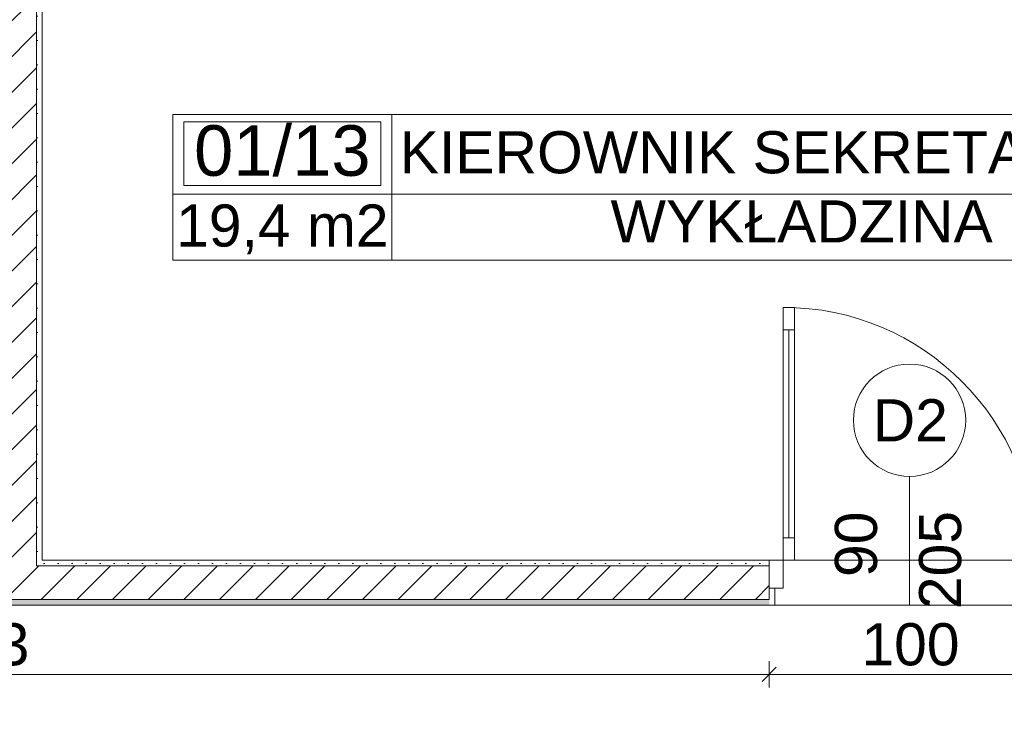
# Model space of a CAD drawing. Header units: millimetres. Extents: x -126905 to -83905, y -179170 to 5194.
# Tile 63 of 70: x -100912 to -97404, y -96585 to -94062. Entities that reach past the tile are written whole.
import ezdxf
from ezdxf.enums import TextEntityAlignment as Align

# ---------------------------------------------------------------- set-up
doc = ezdxf.new("R2010")
doc.units = ezdxf.units.MM
doc.header["$MEASUREMENT"] = 0
for name, color, linetype, lineweight in [('Nowe_Drzwi Archicad_Nr_pióra__3', 7, 'Continuous', 13), ('Nowe_Konstrukcja - Ściany zew_Nr_pióra__21', 7, 'Continuous', 20), ('Nowe_Konstrukcja - Ściany zew_Nr_pióra__3', 7, 'Continuous', 13), ('Nowe_Wymiarowanie - Ogólne_Nr_pióra__42', 8, 'Continuous', 25), ('Nowe_Znaczniki drzwi Archicada_Nr_pióra__2', 8, 'Continuous', 15), ('Nowe_Znaczniki drzwi Archicada_Nr_pióra__7', 7, 'Continuous', 35)]:
    doc.layers.add(name, color=color, linetype=linetype, lineweight=lineweight)
for name, color, linetype in [('Nowe_Elementy Modelu - Strefy', 7, 'Continuous'), ('Nowe_Konstrukcja - Ściany zew', 7, 'Continuous'), ('Nowe_Wymiarowanie - Ogólne', 7, 'Continuous'), ('Nowe_Znaczniki drzwi Archicada', 7, 'Continuous')]:
    doc.layers.add(name, color=color, linetype=linetype)
for name, color, linetype, lineweight, true_color in [('Nowe_Elementy Modelu - Strefy_Nr_pióra__121', 7, 'Continuous', 0, 0xd5e3e3), ('Nowe_Konstrukcja - Ściany zew_Nr_pióra__23', 7, 'Continuous', 13, 0x858585), ('Nowe_Metryczki pomieszczeń Archicada_Nr_pióra__81', 7, 'Continuous', 13, 0x6a6a6a), ('Nowe_Wymiarowanie - Ogólne_Nr_pióra__81', 7, 'Continuous', 13, 0x6a6a6a), ('Nowe_Znaczniki drzwi Archicada_Nr_pióra__81', 7, 'Continuous', 13, 0x6a6a6a)]:
    doc.layers.add(name, color=color, linetype=linetype, lineweight=lineweight, true_color=true_color)
doc.styles.add('STYL_AUTOMATYCZNY_1', font='arial.ttf')
doc.styles.add('STYL_AUTOMATYCZNY_2', font='arial.ttf')
doc.dimstyles.new('STYL_AUTOMATYCZNY__1', dxfattribs={"dimtxt": 150, "dimasz": 47.5, "dimexe": 0.18, "dimexo": 0.0625, "dimgap": 0, "dimtad": 1, "dimtih": 1, "dimtoh": 1, "dimdec": 0, "dimlfac": 0.1, "dimzin": 0, "dimdsep": 46, "dimtxsty": 'STYL_AUTOMATYCZNY_1', "dimblk": 'ARROWHEAD_6', "dimblk1": 'ARROWHEAD_6', "dimblk2": 'ARROWHEAD_6', "dimcen": 0.09, "dimse1": 1, "dimse2": 1, "dimclrd": 256, "dimclre": 256, "dimclrt": 8, "dimazin": 0, "dimtfac": 1, "dimtdec": 4, "dimtmove": 0, "dimatfit": 3, "dimfxl": 0, "dimtolj": 1, "dimtzin": 0, "dimarcsym": 0})
doc.dimstyles.new('STYL_AUTOMATYCZNY__2', dxfattribs={"dimtxt": 150, "dimasz": 47.5, "dimexe": 0.18, "dimexo": 0.0625, "dimgap": 0, "dimtad": 1, "dimdec": 0, "dimlfac": 0.1, "dimzin": 0, "dimdsep": 46, "dimtxsty": 'STYL_AUTOMATYCZNY_1', "dimblk": 'ARROWHEAD_6', "dimblk1": 'ARROWHEAD_6', "dimblk2": 'ARROWHEAD_6', "dimcen": 0.09, "dimse1": 1, "dimse2": 1, "dimclrd": 256, "dimclre": 256, "dimclrt": 8, "dimazin": 0, "dimtfac": 1, "dimtdec": 4, "dimtmove": 0, "dimatfit": 3, "dimfxl": 0, "dimtolj": 1, "dimtzin": 0, "dimarcsym": 0})
doc.dimstyles.new('STYL_AUTOMATYCZNY__3', dxfattribs={"dimtxt": 150, "dimasz": 47.5, "dimexe": 0.18, "dimexo": 0.0625, "dimgap": 0, "dimtad": 1, "dimdec": 0, "dimlfac": 0.1, "dimzin": 0, "dimdsep": 46, "dimtxsty": 'STYL_AUTOMATYCZNY_1', "dimblk": 'ARROWHEAD_6', "dimblk1": 'ARROWHEAD_6', "dimblk2": 'ARROWHEAD_6', "dimcen": 0.09, "dimse1": 1, "dimse2": 1, "dimclrd": 256, "dimclre": 256, "dimclrt": 8, "dimazin": 0, "dimtfac": 1, "dimtdec": 4, "dimtmove": 2, "dimatfit": 3, "dimfxl": 0, "dimtolj": 1, "dimtzin": 0, "dimarcsym": 0})
pattern_1 = [(0, (0, 0), (0, 86.60254), [0, -50]), (0, (25, 43.3), (0, 86.60254), [0, -50])]
pattern_2 = [(45, (0, 0), (-63.63961, 63.63961), [])]

# ---------------------------------------------------------------- blocks, each defined once
blk = doc.blocks.new('KIEROWNIK SEKRETARIATU_01_13_11_1', base_point=(-99585.9, -94683.1))
at = {"layer": 'Nowe_Metryczki pomieszczeń Archicada_Nr_pióra__81', "color": 251, "linetype": 'Continuous', "lineweight": 13, "true_color": 0x6a6a6a}
for p, q in [((-100366.3, -94400.3), (-96665.5, -94400.3)), ((-100366.3, -94918.9), (-100366.3, -94400.3)), ((-99585.9, -94400.3), (-99585.9, -94918.9)), ((-100327.3, -94426.2), (-99624.9, -94426.2)), ((-100327.3, -94652.5), (-100327.3, -94426.2)), ((-99624.9, -94426.2), (-99624.9, -94652.5)), ((-99624.9, -94652.5), (-100327.3, -94652.5)), ((-100366.3, -94683.1), (-96665.5, -94683.1)), ((-96665.5, -94918.9), (-100366.3, -94918.9))]:
    blk.add_line(p, q, dxfattribs=at)
at = {"layer": 'Nowe_Metryczki pomieszczeń Archicada_Nr_pióra__81', "color": 251, "lineweight": 13, "true_color": 0x6a6a6a}
for tag, height, style, p in [('ROOM_NUMBER', 180, 'STYL_AUTOMATYCZNY_2', (-99976.1, -94528.2)), ('ROOM_NAME', 150, 'STYL_AUTOMATYCZNY_1', (-98125.7, -94534.4)), ('floor_f', 150, 'STYL_AUTOMATYCZNY_1', (-98125.7, -94780.6)), ('ROOM_CALC_AREA', 150, 'STYL_AUTOMATYCZNY_1', (-99976.1, -94795.2))]:
    blk.add_attdef(tag, text='', height=height, dxfattribs=dict(at, style=style)).set_placement(p, align=Align.MIDDLE_CENTER)
blk = doc.blocks.new('Drzwi 27')
at = {"layer": 'Nowe_Drzwi Archicad_Nr_pióra__3', "color": 7, "linetype": 'Continuous', "lineweight": 13}
for p, q in [((410, 820), (410, 900)), ((410, 900), (450, 900)), ((450, 900), (450, 820)), ((450, 820), (410, 820)), ((430, 820), (430, 80)), ((410, 0), (410, 80)), ((410, 80), (450, 80)), ((450, 80), (450, 0)), ((-450, 0), (-500, 0)), ((-500, 0), (-500, -100)), ((-500, 0), (-500, -20)), ((-500, 0), (-500, -20)), ((-450, -100), (-450, 0)), ((450, 0), (410, 0)), ((500, 0), (450, 0)), ((450, 0), (450, -100)), ((500, -100), (500, 0)), ((500, 0), (500, -20)), ((500, 0), (500, -20)), ((-500, -20), (-500, -100)), ((-500, -20), (-500, -100)), ((500, -20), (500, -100)), ((500, -20), (500, -100)), ((-500, -100), (-450, -100)), ((-480, -100), (-480, -160)), ((450, -100), (500, -100)), ((480, -100), (480, -160)), ((-500, -160), (-480, -160)), ((500, -160), (480, -160))]:
    blk.add_line(p, q, dxfattribs=at)
at = {"layer": 'Nowe_Drzwi Archicad_Nr_pióra__3', "color": 7, "linetype": 'Continuous', "lineweight": 13, "flags": 128}
for points in [[(430, 820), (430, 80), (410, 80), (410, 820)], [(450, 820), (450, 80), (430, 80), (430, 820)]]:
    blk.add_lwpolyline(points, close=True, dxfattribs=at)
at = {"layer": 'Nowe_Drzwi Archicad_Nr_pióra__3', "color": 7, "linetype": 'Continuous', "lineweight": 13}
blk.add_arc((450, 0), 900, 90, 180, dxfattribs=at)
blk = doc.blocks.new('Znacznik D 27_6')
at = {"layer": 'Nowe_Znaczniki drzwi Archicada_Nr_pióra__2', "color": 8, "linetype": 'Continuous', "lineweight": 15, "flags": 128}
blk.add_lwpolyline([(-200, -658, 1), (200, -658, 1)], format="xyb", close=True, dxfattribs=at)
at = {"layer": 'Nowe_Znaczniki drzwi Archicada_Nr_pióra__81', "color": 251, "linetype": 'Continuous', "lineweight": 13, "true_color": 0x6a6a6a}
blk.add_line((0, -458), (0, 0), dxfattribs=at)
at = {"layer": 'Nowe_Znaczniki drzwi Archicada_Nr_pióra__7', "color": 7, "lineweight": 35, "char_height": 150, "attachment_point": 7, "style": 'STYL_AUTOMATYCZNY_1'}
for s, insert, rotation in [('\\A1;{\\pql;\\pt0;\\fArial|b0|i0|c238|p0;\\W1.000000;205\\fArial|b0|i0|c238|p0;\\W1.000000;\\A1{\\H.66x;\\S^  ;}\\fArial|b0|i0|c238|p0;\\W1.000000;\\fArial|b0|i0|c238|p0;\\W1.000000;}', (-227.5, 14.6), 270), ('\\A1;{\\pql;\\pt0;\\fArial|b0|i0|c238|p0;\\W1.000000;90\\fArial|b0|i0|c238|p0;\\W1.000000;\\A1{\\H.66x;\\S^  ;}\\fArial|b0|i0|c238|p0;\\W1.000000;\\fArial|b0|i0|c238|p0;\\W1.000000;}', (72.5, -99.8), 270), ('\\A1;{\\pql;\\pt0;\\fArial|b0|i0|c238|p0;\\W1.000000;D2\\fArial|b0|i0|c238|p0;\\W1.000000;\\fArial|b0|i0|c238|p0;\\W1.000000;\\fArial|b0|i0|c238|p0;\\W1.000000;}', (131.5, -583), 180)]:
    blk.add_mtext(s, dxfattribs=dict(at, insert=insert, rotation=rotation))
blk = doc.blocks.new('Ściana_10_1', base_point=(-95829.5, -96066.6))
at = {"layer": 'Nowe_Konstrukcja - Ściany zew_Nr_pióra__23', "linetype": 'Continuous', "lineweight": 13, "true_color": 0x858585}
h = blk.add_hatch(dxfattribs=at)
h.set_pattern_fill('Tynk_0001', color=252, style=0, pattern_type=2)
h.set_pattern_definition(pattern_1)
h.paths.add_polyline_path([(-100851.9, -96006.6), (-100831.9, -96006.6), (-100831.9, -95986.6), (-100851.9, -95986.6)])
h = blk.add_hatch(dxfattribs=at)
h.set_pattern_fill('Tynk_0001', color=252, style=0, pattern_type=2)
h.set_pattern_definition(pattern_1)
h.paths.add_polyline_path([(-98241, -95986.6), (-100831.9, -95986.6), (-100831.9, -96006.6), (-98241, -96006.6)])
h = blk.add_hatch(dxfattribs=at)
h.set_pattern_fill('Bloczki_ceramiczne_0001', color=252, style=0, pattern_type=2)
h.set_pattern_definition(pattern_2)
h.paths.add_polyline_path([(-100971.9, -96126.6), (-100851.9, -96126.6), (-100851.9, -96006.6), (-100971.9, -96006.6)])
h = blk.add_hatch(dxfattribs=at)
h.set_pattern_fill('Bloczki_ceramiczne_0001', color=252, style=0, pattern_type=2)
h.set_pattern_definition(pattern_2)
h.paths.add_polyline_path([(-100851.9, -96126.6), (-98241, -96126.6), (-98241, -96086.6), (-98241, -96006.6), (-100851.9, -96006.6)])
h = blk.add_hatch(dxfattribs=at)
h.set_pattern_fill('Tynk_0001', color=252, style=0, pattern_type=2)
h.set_pattern_definition(pattern_1)
h.paths.add_polyline_path([(-98221, -96146.6), (-98221, -96086.6), (-98241, -96086.6), (-98241, -96126.6), (-98241, -96146.6)])
h = blk.add_hatch(dxfattribs=at)
h.set_pattern_fill('Tynk_0001', color=252, style=0, pattern_type=2)
h.set_pattern_definition(pattern_1)
h.paths.add_polyline_path([(-103870, -96126.6), (-103870, -96146.6), (-98241, -96146.6), (-98241, -96126.6)])
at = {"layer": 'Nowe_Konstrukcja - Ściany zew_Nr_pióra__21', "color": 7, "linetype": 'Continuous', "lineweight": 20}
for p, q in [((-98241, -95986.6), (-98241, -96006.6)), ((-98241, -96006.6), (-98241, -96086.6)), ((-98241, -96086.6), (-98221, -96086.6)), ((-98221, -96086.6), (-98221, -96146.6)), ((-98241, -96146.6), (-98221, -96146.6))]:
    blk.add_line(p, q, dxfattribs=at)
at = {"layer": 'Nowe_Konstrukcja - Ściany zew_Nr_pióra__21', "color": 7, "linetype": 'Continuous', "lineweight": 20, "flags": 128}
for points in [[(-98241, -95986.6), (-100831.9, -95986.6)], [(-103870, -96146.6), (-98241, -96146.6)]]:
    blk.add_lwpolyline(points, dxfattribs=at)
at = {"layer": 'Nowe_Konstrukcja - Ściany zew_Nr_pióra__3', "color": 7, "linetype": 'Continuous', "lineweight": 13}
for p, q in [((-100851.9, -96006.6), (-100851.9, -95986.6)), ((-98241, -96006.6), (-100851.9, -96006.6)), ((-98241, -96126.6), (-98241, -96086.6)), ((-100971.9, -96126.6), (-100851.9, -96126.6)), ((-100851.9, -96126.6), (-98241, -96126.6))]:
    blk.add_line(p, q, dxfattribs=at)
at = {"layer": 'Nowe_Drzwi Archicad_Nr_pióra__3', "color": 7, "linetype": 'Continuous', "lineweight": 13, "xscale": -0.9999999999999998, "zscale": 1000}
blk.add_blockref('Drzwi 27', (-97741, -95986.6), dxfattribs=at)
at = {"layer": 'Nowe_Znaczniki drzwi Archicada', "color": 251, "lineweight": 13, "true_color": 0x6a6a6a, "rotation": 180}
blk.add_blockref('Znacznik D 27_6', (-97741, -96146.6), dxfattribs=at)
blk = doc.blocks.new('Ściana_23_1', base_point=(-100991.9, -96066.6))
at = {"layer": 'Nowe_Konstrukcja - Ściany zew_Nr_pióra__23', "linetype": 'Continuous', "lineweight": 13, "true_color": 0x858585}
h = blk.add_hatch(dxfattribs=at)
h.set_pattern_fill('Bloczki_ceramiczne_0001', color=252, style=0, pattern_type=2)
h.set_pattern_definition(pattern_2)
h.paths.add_polyline_path([(-100971.9, -92006.6), (-100851.9, -92006.6), (-100851.9, -91986.6), (-100971.9, -91986.6)])
h = blk.add_hatch(dxfattribs=at)
h.set_pattern_fill('Tynk_0001', color=252, style=0, pattern_type=2)
h.set_pattern_definition(pattern_1)
h.paths.add_polyline_path([(-100991.9, -92006.6), (-100991.9, -95986.6), (-100971.9, -95986.6), (-100971.9, -92006.6)])
h = blk.add_hatch(dxfattribs=at)
h.set_pattern_fill('Bloczki_ceramiczne_0001', color=252, style=0, pattern_type=2)
h.set_pattern_definition(pattern_2)
h.paths.add_polyline_path([(-100971.9, -92006.6), (-100971.9, -95986.6), (-100851.9, -95986.6), (-100851.9, -92006.6)])
h = blk.add_hatch(dxfattribs=at)
h.set_pattern_fill('Tynk_0001', color=252, style=0, pattern_type=2)
h.set_pattern_definition(pattern_1)
h.paths.add_polyline_path([(-100831.9, -95986.6), (-100831.9, -92006.6), (-100851.9, -92006.6), (-100851.9, -95986.6)])
h = blk.add_hatch(dxfattribs=at)
h.set_pattern_fill('Bloczki_ceramiczne_0001', color=252, style=0, pattern_type=2)
h.set_pattern_definition(pattern_2)
h.paths.add_polyline_path([(-100971.9, -96006.6), (-100851.9, -96006.6), (-100851.9, -95986.6), (-100971.9, -95986.6)])
at = {"layer": 'Nowe_Konstrukcja - Ściany zew_Nr_pióra__21', "color": 7, "linetype": 'Continuous', "lineweight": 20, "flags": 128}
for points in [[(-100991.9, -92006.6), (-100991.9, -95986.6)], [(-100831.9, -95986.6), (-100831.9, -92006.6)]]:
    blk.add_lwpolyline(points, dxfattribs=at)
at = {"layer": 'Nowe_Konstrukcja - Ściany zew_Nr_pióra__3', "color": 7, "linetype": 'Continuous', "lineweight": 13}
for p, q in [((-100971.9, -91986.6), (-100971.9, -92006.6)), ((-100851.9, -92006.6), (-100851.9, -91986.6)), ((-100971.9, -92006.6), (-100971.9, -95986.6)), ((-100851.9, -95986.6), (-100851.9, -92006.6)), ((-100971.9, -95986.6), (-100971.9, -96006.6)), ((-100851.9, -96006.6), (-100851.9, -95986.6))]:
    blk.add_line(p, q, dxfattribs=at)
blk = doc.blocks.new('*D230')
at = {"layer": 'Nowe_Wymiarowanie - Ogólne_Nr_pióra__81', "color": 251, "linetype": 'Continuous', "lineweight": 13, "true_color": 0x6a6a6a}
for p, q in [((-118409.5, -96778.5), (-118409.5, -96684.8)), ((-95969.5, -96778.5), (-95969.5, -96684.8)), ((-118384.5, -96706.6), (-118434.5, -96756.6)), ((-95994.5, -96756.6), (-95944.5, -96706.6)), ((-118447, -96731.6), (-118409.5, -96731.6)), ((-118409.5, -96731.6), (-95969.5, -96731.6)), ((-95969.5, -96731.6), (-95932, -96731.6))]:
    blk.add_line(p, q, dxfattribs=at)
at = {"layer": 'Nowe_Wymiarowanie - Ogólne_Nr_pióra__42', "color": 8, "lineweight": 25, "insert": (-107446.9, -96701.6), "char_height": 150, "attachment_point": 7, "style": 'STYL_AUTOMATYCZNY_1'}
blk.add_mtext('\\A1;{\\pql;\\fArial|b0|i0|c238|p0;\\W1.000000;2\xa0244}', dxfattribs=at)
blk = doc.blocks.new('ARROWHEAD_6')
at = {"color": 0, "linetype": 'Continuous', "lineweight": 0}
for p, q in [((0, 0), (-1, 0)), ((-0.5, -0.5), (0.5, 0.5))]:
    blk.add_line(p, q, dxfattribs=at)
blk = doc.blocks.new('*D252')
at = {"layer": 'Nowe_Wymiarowanie - Ogólne_Nr_pióra__81', "color": 251, "linetype": 'Continuous', "lineweight": 13, "true_color": 0x6a6a6a}
for p, q in [((-100876.9, -92437.5), (-100826.9, -92387.5)), ((-95974.5, -92437.5), (-95924.5, -92387.5)), ((-95949.5, -92412.5), (-100851.9, -92412.5))]:
    blk.add_line(p, q, dxfattribs=at)
at = {"layer": 'Nowe_Wymiarowanie - Ogólne_Nr_pióra__42', "color": 8, "lineweight": 25, "char_height": 150, "attachment_point": 7, "style": 'STYL_AUTOMATYCZNY_1'}
for s, insert in [('\\A1;{\\pql;\\fArial|b0|i0|c238|p0;\\W1.000000;12}', (-100826.9, -92382.5)), ('\\A1;{\\pql;\\fArial|b0|i0|c238|p0;\\W1.000000;490}', (-98572.3, -92382.5)), ('\\A1;{\\pql;\\fArial|b0|i0|c238|p0;\\W1.000000;24}', (-96223.3, -92382.5))]:
    blk.add_mtext(s, dxfattribs=dict(at, insert=insert))
blk = doc.blocks.new('*D270')
at = {"layer": 'Nowe_Wymiarowanie - Ogólne_Nr_pióra__81', "color": 251, "linetype": 'Continuous', "lineweight": 13, "true_color": 0x6a6a6a}
for p, q in [((-96228.4, -91949.1), (-96228.4, -91986.6)), ((-96275.3, -91986.6), (-96181.5, -91986.6)), ((-96203.4, -92011.6), (-96253.4, -91961.6)), ((-96228.4, -91986.6), (-96228.4, -97746.6)), ((-96203.4, -97771.6), (-96253.4, -97721.6))]:
    blk.add_line(p, q, dxfattribs=at)
at = {"layer": 'Nowe_Wymiarowanie - Ogólne_Nr_pióra__42', "color": 8, "lineweight": 25, "insert": (-96258.4, -95038.2), "char_height": 150, "attachment_point": 7, "rotation": 90, "style": 'STYL_AUTOMATYCZNY_1'}
blk.add_mtext('\\A1;{\\pql;\\fArial|b0|i0|c238|p0;\\W1.000000;576}', dxfattribs=at)
blk = doc.blocks.new('*D271')
at = {"layer": 'Nowe_Wymiarowanie - Ogólne_Nr_pióra__81', "color": 251, "linetype": 'Continuous', "lineweight": 13, "true_color": 0x6a6a6a}
for p, q in [((-96228.4, -91986.6), (-96228.4, -97746.6)), ((-96203.4, -97771.6), (-96253.4, -97721.6)), ((-96275.3, -97746.6), (-96181.5, -97746.6)), ((-96228.4, -97746.6), (-96228.4, -97986.6)), ((-96275.3, -97986.6), (-96181.5, -97986.6)), ((-96203.4, -98011.6), (-96253.4, -97961.6))]:
    blk.add_line(p, q, dxfattribs=at)
blk = doc.blocks.new('*D290')
at = {"layer": 'Nowe_Wymiarowanie - Ogólne_Nr_pióra__81', "color": 251, "linetype": 'Continuous', "lineweight": 13, "true_color": 0x6a6a6a}
for p, q in [((-98266, -96418.2), (-98216, -96368.2)), ((-98241, -96346.4), (-98241, -96440.1)), ((-97266, -96418.2), (-97216, -96368.2)), ((-97241, -96346.4), (-97241, -96440.1)), ((-97241, -96393.2), (-98241, -96393.2)), ((-95949.5, -96393.2), (-97241, -96393.2))]:
    blk.add_line(p, q, dxfattribs=at)
at = {"layer": 'Nowe_Wymiarowanie - Ogólne_Nr_pióra__42', "color": 8, "lineweight": 25, "insert": (-97912.7, -96363.2), "char_height": 150, "attachment_point": 7, "style": 'STYL_AUTOMATYCZNY_1'}
blk.add_mtext('\\A1;{\\pql;\\fArial|b0|i0|c238|p0;\\W1.000000;100}', dxfattribs=at)
blk = doc.blocks.new('*D291')
at = {"layer": 'Nowe_Wymiarowanie - Ogólne_Nr_pióra__81', "color": 251, "linetype": 'Continuous', "lineweight": 13, "true_color": 0x6a6a6a}
for p, q in [((-103895, -96418.2), (-103845, -96368.2)), ((-103870, -96346.4), (-103870, -96440.1)), ((-98266, -96418.2), (-98216, -96368.2)), ((-98241, -96346.4), (-98241, -96440.1)), ((-98241, -96393.2), (-103870, -96393.2)), ((-97241, -96393.2), (-98241, -96393.2))]:
    blk.add_line(p, q, dxfattribs=at)
at = {"layer": 'Nowe_Wymiarowanie - Ogólne_Nr_pióra__42', "color": 8, "lineweight": 25, "insert": (-101227.1, -96363.2), "char_height": 150, "attachment_point": 7, "style": 'STYL_AUTOMATYCZNY_1'}
blk.add_mtext('\\A1;{\\pql;\\fArial|b0|i0|c238|p0;\\W1.000000;563}', dxfattribs=at)
blk = doc.blocks.new('*D292')
at = {"layer": 'Nowe_Wymiarowanie - Ogólne_Nr_pióra__81', "color": 251, "linetype": 'Continuous', "lineweight": 13, "true_color": 0x6a6a6a}
for p, q in [((-104895, -96418.2), (-104845, -96368.2)), ((-104870, -96346.4), (-104870, -96440.1)), ((-103895, -96418.2), (-103845, -96368.2)), ((-103870, -96346.4), (-103870, -96440.1)), ((-103870, -96393.2), (-104870, -96393.2)), ((-98241, -96393.2), (-103870, -96393.2))]:
    blk.add_line(p, q, dxfattribs=at)
at = {"layer": 'Nowe_Wymiarowanie - Ogólne_Nr_pióra__42', "color": 8, "lineweight": 25, "insert": (-104541.6, -96363.2), "char_height": 150, "attachment_point": 7, "style": 'STYL_AUTOMATYCZNY_1'}
blk.add_mtext('\\A1;{\\pql;\\fArial|b0|i0|c238|p0;\\W1.000000;100}', dxfattribs=at)

msp = doc.modelspace()

# ---------------------------------------------------------------- linework, layer by layer
at = {"layer": 'Nowe_Elementy Modelu - Strefy_Nr_pióra__121', "color": 254, "linetype": 'Continuous', "lineweight": 0, "true_color": 0xd5e3e3, "flags": 128}
for points in [[(-100831.9, -92006.6), (-100831.9, -95986.6), (-95969.5, -95986.6), (-95969.5, -92006.6)], [(-110479.4, -99826.6), (-110479.5, -97726.6), (-105589.5, -97726.6), (-95969.5, -97726.6), (-95969.5, -96146.6), (-111429.5, -96146.6), (-114206.4, -96146.6), (-114206.4, -96206.6), (-115006.4, -96206.6), (-115006.4, -96146.6), (-117749.5, -96146.6), (-117749.5, -97726.6), (-111889.5, -97726.7), (-111889.4, -99826.7)]]:
    msp.add_lwpolyline(points, close=True, dxfattribs=at)

# ---------------------------------------------------------------- block references
at = {"layer": 'Nowe_Elementy Modelu - Strefy', "color": 251, "linetype": 'Continuous', "lineweight": 13, "true_color": 0x6a6a6a}
msp.add_blockref('KIEROWNIK SEKRETARIATU_01_13_11_1', (-99585.9, -94683.1), dxfattribs=at).add_auto_attribs({'ROOM_NAME': 'KIEROWNIK SEKRETARIATU', 'ROOM_NUMBER': '01/13', 'ROOM_CALC_AREA': '19,4 m2', 'floor_f': 'WYKŁADZINA'})
at = {"layer": 'Nowe_Konstrukcja - Ściany zew', "color": 7, "lineweight": 20}
for name, p in [('Ściana_23_1', (-100991.9, -96066.6)), ('Ściana_10_1', (-95829.5, -96066.6))]:
    msp.add_blockref(name, p, dxfattribs=at)

# ---------------------------------------------------------------- dimensions: what is measured, and where the dimension line sits
at = {"layer": 'Nowe_Wymiarowanie - Ogólne', "color": 251, "linetype": 'Continuous', "lineweight": 13, "true_color": 0x6a6a6a}
for base, p1, p2, dimstyle, picture, middle in [((-96228.4, -97746.6), (-115107, -91986.6), (-100109.5, -97746.6), 'STYL_AUTOMATYCZNY__2', '*D270', (-96333.4, -94867)), ((-96228.4, -97986.6), (-100109.5, -97746.6), (-100109.5, -97986.6), 'STYL_AUTOMATYCZNY__3', '*D271', (-96328.4, -98180.2))]:
    dim = msp.add_linear_dim(base=base, p1=p1, p2=p2, angle=270, dimstyle=dimstyle, dxfattribs=at)
    dim.commit()
    dim.dimension.update_dxf_attribs({"geometry": picture, "text_midpoint": middle, "dimtype": 160, "text_rotation": 90})
for base, p1, p2, picture, middle in [((-100851.9, -92412.5), (-95949.5, -97416.6), (-100851.9, -93996.6), '*D252', (-98401.1, -92307.5)), ((-104870, -96393.2), (-103870, -95986.6), (-104870, -95986.6), '*D292', (-104370.4, -96288.2)), ((-103870, -96393.2), (-98241, -95986.6), (-103870, -95986.6), '*D291', (-101055.9, -96288.2)), ((-98241, -96393.2), (-97241, -95986.6), (-98241, -95986.6), '*D290', (-97741.4, -96288.2))]:
    dim = msp.add_linear_dim(base=base, p1=p1, p2=p2, angle=180, dimstyle='STYL_AUTOMATYCZNY__1', dxfattribs=at)
    dim.commit()
    dim.dimension.update_dxf_attribs({"geometry": picture, "text_midpoint": middle, "dimtype": 160})
dim = msp.add_linear_dim(base=(-95969.5, -96731.6), p1=(-118409.5, -97726.6), p2=(-95969.5, -97726.6), dimstyle='STYL_AUTOMATYCZNY__1', dxfattribs=at)
dim.commit()
dim.dimension.update_dxf_attribs({"geometry": '*D230', "text_midpoint": (-107189.6, -96626.6), "dimtype": 160})

doc.saveas('drawing.dxf')
